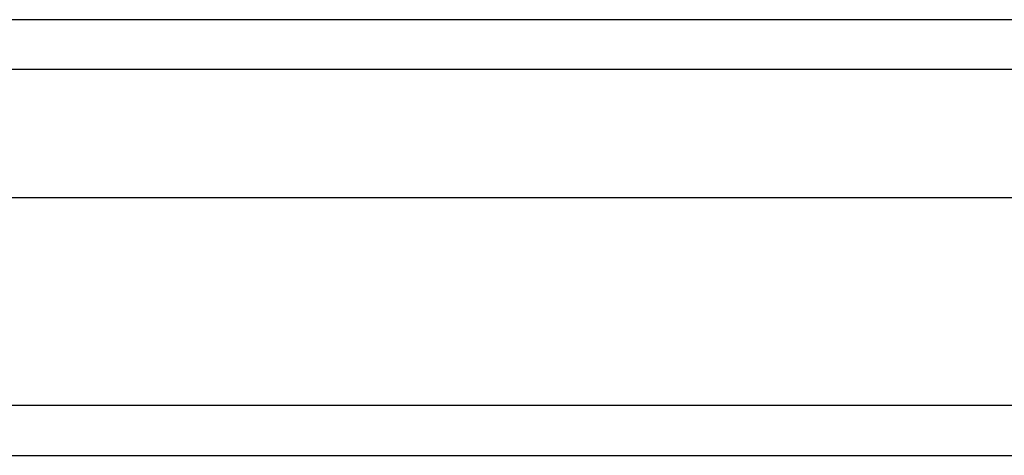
# Model space of a CAD drawing. Header units: inches. Extents: x 48.1 to 120.1, y 31.5 to 55.7.
# Tile 63 of 85: x 113.6 to 115.6, y 32.6 to 33.5. Entities that reach past the tile are written whole.
import ezdxf

# ---------------------------------------------------------------- set-up
doc = ezdxf.new("R2010")
doc.units = ezdxf.units.IN
doc.header["$MEASUREMENT"] = 0
doc.layers.add('Visible Edges(ANSI)', color=7, linetype='Continuous', lineweight=25)
doc.layers.add('Visible Tangent Edges(ANSI)', color=7, linetype='Continuous', lineweight=25)

msp = doc.modelspace()

# ---------------------------------------------------------------- linework, layer by layer
at = {"layer": 'Visible Edges(ANSI)'}
for p, q in [((48.951, 33.4672), (119.1567, 33.4672)), ((119.3452, 33.1128), (48.7625, 33.1128)), ((48.1528, 32.601), (119.9548, 32.601))]:
    msp.add_line(p, q, dxfattribs=at)
at = {"layer": 'Visible Tangent Edges(ANSI)'}
for p, q in [((119.2867, 33.3682), (48.821, 33.3682)), ((119.9548, 32.7), (48.1528, 32.7))]:
    msp.add_line(p, q, dxfattribs=at)

doc.saveas('drawing.dxf')
